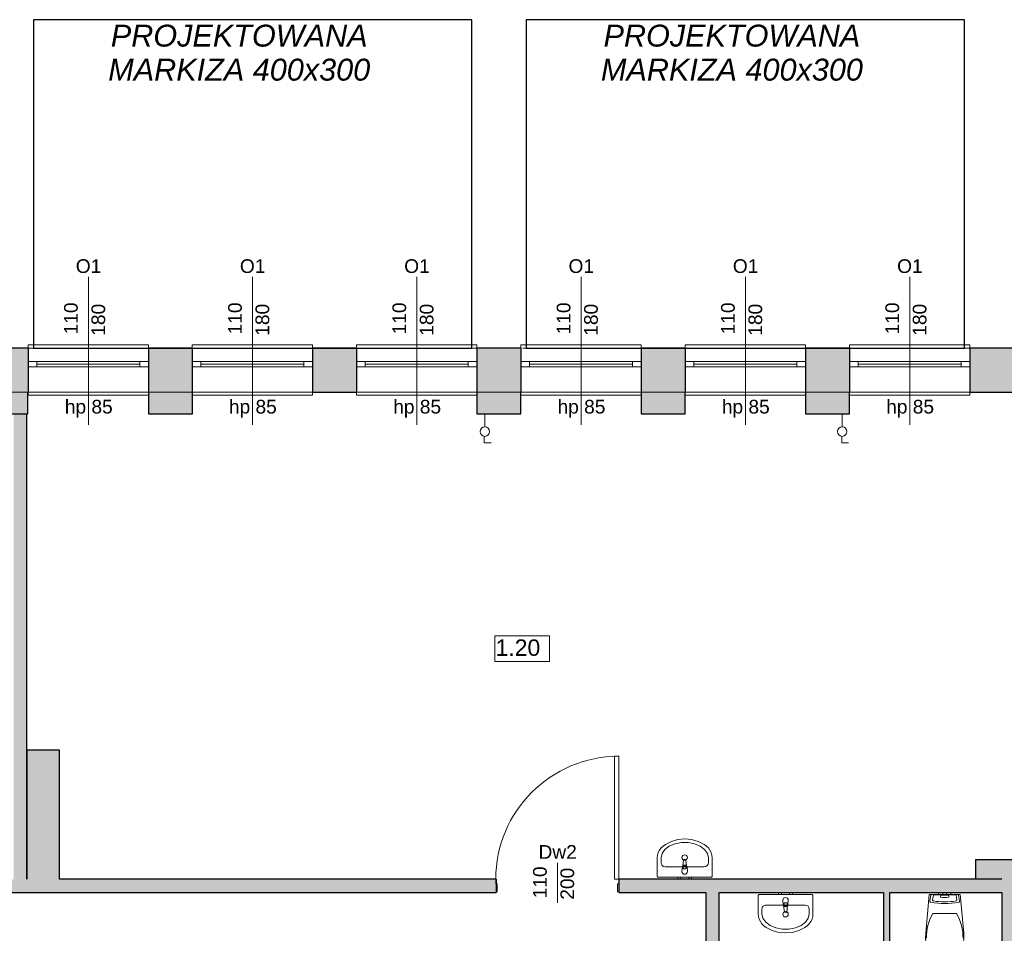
# Model space of a CAD drawing. Header units: centimetres. Extents: x -25572 to 23555, y -2435 to 15405.
# Tile 38 of 134: x 7541 to 8440, y 2365 to 3199. Entities that reach past the tile are written whole.
import ezdxf

# ---------------------------------------------------------------- set-up
doc = ezdxf.new("R2010")
doc.units = ezdxf.units.CM
doc.header["$MEASUREMENT"] = 0
doc.linetypes.add('Przerywana', pattern=[24, 12, -12])
for name, color, linetype, lineweight in [('820-G Rysunki Obrazki_Nr_pióra__4', 7, 'Continuous', 13), ('Nowe_0_Nr_pióra__75', 6, 'Continuous', 15), ('Nowe_210-A Pomieszczenia_Nr_pióra__41', 7, 'Continuous', 15), ('Nowe_220-A Ściany_Nr_pióra__19', 255, 'Continuous', 0), ('Nowe_220-A Ściany_Nr_pióra__23', 7, 'Continuous', 15), ('Nowe_220-A Ściany_Nr_pióra__27', 7, 'Continuous', 25), ('Nowe_220-A Ściany_Nr_pióra__3', 7, 'Continuous', 13), ('Nowe_220-A Ściany_Nr_pióra__7', 7, 'Continuous', 13), ('Nowe_450-K Stropy_Nr_pióra__21', 7, 'Continuous', 25), ('Nowe_450-K Stropy_Nr_pióra__89', 7, 'Continuous', 13)]:
    doc.layers.add(name, color=color, linetype=linetype, lineweight=lineweight)
doc.layers.add('Nowe_199-Z Wymiary i opisy_Nr_pióra__81', color=7, linetype='Continuous', lineweight=13, true_color=0x6a6a6a)
doc.layers.add('Nowe_220-A Ściany_Nr_pióra__45', color=7, linetype='Continuous', lineweight=15, true_color=0x40a5ff)
doc.styles.add('STYL_AUTOMATYCZNY_5', font='arial.ttf')
doc.styles.add('STYL_AUTOMATYCZNY_6', font='arial.ttf')

msp = doc.modelspace()

# ---------------------------------------------------------------- hatches: boundary and pattern name
at = {"layer": 'Nowe_220-A Ściany_Nr_pióra__19', "linetype": 'Continuous', "lineweight": 0}
for points in [[(7508.38, 2899.34), (7508.38, 2839.34), (7548.38, 2839.34), (7548.38, 2899.34)], [(7548.38, 2899.34), (7548.38, 2859.34), (7548.6, 2859.34), (7548.6, 2899.34)], [(7658.6, 2899.34), (7658.6, 2839.34), (7698.6, 2839.34), (7698.6, 2899.34)], [(7808.38, 2899.34), (7808.38, 2859.34), (7848.38, 2859.34), (7848.38, 2899.34)], [(7958.38, 2899.34), (7958.38, 2839.34), (7998.38, 2839.34), (7998.38, 2899.34)], [(8108.38, 2899.34), (8108.38, 2839.34), (8148.38, 2839.34), (8148.38, 2899.34)], [(8258.38, 2899.34), (8258.38, 2839.34), (8298.38, 2839.34), (8298.38, 2899.34)], [(8408.38, 2859.34), (8463.83, 2859.34), (8463.83, 2899.34), (8408.38, 2899.34)], [(7535.38, 2839.19), (7535.38, 2414.34), (7547.38, 2414.34), (7547.38, 2839.19)], [(7577.38, 2414.34), (7577.38, 2532.34), (7547.38, 2532.34), (7547.38, 2414.34)], [(8463.38, 2414.34), (8463.38, 2432.34), (8413.38, 2432.34), (8413.38, 2414.34)], [(7975.75, 2414.34), (7484.38, 2414.34), (7484.38, 2402.34), (7975.75, 2402.34)], [(8087.75, 2414.34), (8087.75, 2402.34), (8437.38, 2402.34), (8437.38, 2414.34)], [(8463.38, 2282.34), (8463.38, 2414.34), (8437.38, 2414.34), (8437.38, 2282.34)], [(8167.38, 2402.34), (8167.38, 2282.34), (8179.38, 2282.34), (8179.38, 2402.34)], [(8335.38, 2402.34), (8329.38, 2402.34), (8329.38, 2354.34), (8335.38, 2354.34)]]:
    msp.add_hatch(color=255, dxfattribs=at).paths.add_polyline_path(points)

# ---------------------------------------------------------------- linework, layer by layer
at = {"layer": '820-G Rysunki Obrazki_Nr_pióra__4', "color": 7, "linetype": 'Continuous', "lineweight": 13}
for p, q in [((7965.55, 2837.26), (7965.55, 2839.34)), ((7965.55, 2827.39), (7965.55, 2837.26)), ((8291.81, 2837.26), (8291.81, 2839.34)), ((8291.81, 2827.39), (8291.81, 2837.26)), ((7965.03, 2812.85), (7965.03, 2818.73)), ((8291.3, 2812.85), (8291.3, 2818.73)), ((7965.2, 2812.85), (7971.26, 2812.85)), ((8291.47, 2812.85), (8297.53, 2812.85))]:
    msp.add_line(p, q, dxfattribs=at)
for centre in [(7965.55, 2823.18), (8291.81, 2823.18)]:
    msp.add_circle(centre, 4.33, dxfattribs=at)
at = {"layer": 'Nowe_0_Nr_pióra__75', "color": 6, "linetype": 'Continuous', "lineweight": 15}
for p, q in [((8133.87, 2444.58), (8139.04, 2446.77)), ((8139.04, 2446.77), (8144.94, 2447.91)), ((8144.94, 2447.91), (8151.08, 2447.91)), ((8151.08, 2447.91), (8156.98, 2446.77)), ((8156.98, 2446.77), (8162.15, 2444.58)), ((8126.42, 2433.84), (8127.29, 2437.84)), ((8127.29, 2437.84), (8129.85, 2441.53)), ((8129.85, 2441.53), (8133.87, 2444.58)), ((8162.15, 2444.58), (8166.17, 2441.53)), ((8166.17, 2441.53), (8168.73, 2437.84)), ((8168.73, 2437.84), (8169.6, 2433.84)), ((8126.42, 2429.46), (8126.42, 2433.84)), ((8169.6, 2433.84), (8169.6, 2429.46)), ((8130.21, 2425.82), (8165.81, 2425.82)), ((8146.65, 2425.42), (8146.65, 2423.93)), ((8146.65, 2423.93), (8149.37, 2423.93)), ((8149.37, 2423.93), (8149.37, 2425.42)), ((8395.26, 2400.23), (8375.48, 2400.23)), ((8379.67, 2402.34), (8381.34, 2402.34)), ((8379.67, 2400.34), (8379.67, 2402.34)), ((8379.67, 2400.34), (8381.34, 2400.34)), ((8381.34, 2402.34), (8383.77, 2402.34)), ((8381.34, 2400.34), (8383.77, 2400.34)), ((8388.74, 2399.92), (8382.01, 2399.92)), ((8383.77, 2402.34), (8384.24, 2402.34)), ((8383.77, 2400.34), (8383.77, 2402.34)), ((8383.77, 2400.34), (8384.24, 2400.34)), ((8384.24, 2402.34), (8385.37, 2402.34)), ((8384.24, 2400.34), (8385.37, 2400.34)), ((8385.37, 2402.34), (8386.5, 2402.34)), ((8385.37, 2400.34), (8386.5, 2400.34)), ((8386.5, 2402.34), (8386.97, 2402.34)), ((8386.5, 2400.34), (8386.97, 2400.34)), ((8386.97, 2400.34), (8386.97, 2402.34)), ((8386.97, 2402.34), (8389.4, 2402.34)), ((8386.97, 2400.34), (8389.4, 2400.34)), ((8389.4, 2402.34), (8391.07, 2402.34)), ((8389.4, 2400.34), (8391.07, 2400.34)), ((8391.07, 2400.34), (8391.07, 2402.34)), ((8238.74, 2391.26), (8238.74, 2392.74)), ((8238.74, 2392.74), (8241.46, 2392.74)), ((8241.46, 2392.74), (8241.46, 2391.26)), ((8375.07, 2399.86), (8374.34, 2395.36)), ((8381.84, 2399.8), (8381.59, 2398.25)), ((8389.16, 2398.25), (8388.91, 2399.8)), ((8396.4, 2395.36), (8395.68, 2399.86)), ((8218.51, 2387.21), (8218.51, 2382.84)), ((8218.51, 2382.84), (8219.39, 2378.83)), ((8222.3, 2390.86), (8257.9, 2390.86)), ((8260.82, 2378.83), (8261.69, 2382.84)), ((8261.69, 2382.84), (8261.69, 2387.21)), ((8385.37, 2383.03), (8374.48, 2383.03)), ((8396.27, 2383.03), (8385.37, 2383.03)), ((8219.39, 2378.83), (8221.94, 2375.15)), ((8221.94, 2375.15), (8225.96, 2372.09)), ((8254.24, 2372.09), (8258.27, 2375.15)), ((8258.27, 2375.15), (8260.82, 2378.83)), ((8225.96, 2372.09), (8231.13, 2369.9)), ((8231.13, 2369.9), (8237.03, 2368.76)), ((8237.03, 2368.76), (8243.17, 2368.76)), ((8243.17, 2368.76), (8249.07, 2369.9)), ((8249.07, 2369.9), (8254.24, 2372.09))]:
    msp.add_line(p, q, dxfattribs=at)
for points in [[(8173.01, 2433.84), (8173.01, 2417.07), (8173, 2416.94), (8172.97, 2416.82), (8172.91, 2416.7), (8172.83, 2416.6), (8172.74, 2416.51), (8172.63, 2416.44), (8172.51, 2416.38), (8172.38, 2416.35), (8172.25, 2416.34), (8148.01, 2416.34), (8123.77, 2416.34), (8123.64, 2416.35), (8123.51, 2416.38), (8123.39, 2416.44), (8123.28, 2416.51), (8123.19, 2416.6), (8123.11, 2416.7), (8123.06, 2416.82), (8123.02, 2416.94), (8123.01, 2417.07), (8123.01, 2433.84), (8123.23, 2436.31), (8123.89, 2438.71), (8124.97, 2440.96), (8126.43, 2443), (8128.24, 2444.77), (8130.33, 2446.21), (8135.84, 2449.02), (8141.81, 2450.75), (8148.01, 2451.34), (8154.21, 2450.75), (8160.18, 2449.02), (8165.69, 2446.21), (8167.78, 2444.77), (8169.59, 2443), (8171.05, 2440.96), (8172.13, 2438.71), (8172.79, 2436.31)], [(8141.66, 2416.34), (8144.36, 2416.34), (8144.36, 2414.34), (8141.66, 2414.34)], [(8151.66, 2416.34), (8154.36, 2416.34), (8154.36, 2414.34), (8151.66, 2414.34)], [(8265.1, 2382.84), (8265.1, 2399.61), (8265.09, 2399.74), (8265.06, 2399.86), (8265, 2399.97), (8264.92, 2400.08), (8264.83, 2400.17), (8264.72, 2400.24), (8264.6, 2400.29), (8264.48, 2400.33), (8264.34, 2400.34), (8240.1, 2400.34), (8215.86, 2400.34), (8215.73, 2400.33), (8215.6, 2400.29), (8215.48, 2400.24), (8215.37, 2400.17), (8215.28, 2400.08), (8215.2, 2399.97), (8215.15, 2399.86), (8215.11, 2399.74), (8215.1, 2399.61), (8215.1, 2382.84), (8215.32, 2380.37), (8215.98, 2377.97), (8217.06, 2375.72), (8218.52, 2373.68), (8220.33, 2371.91), (8222.42, 2370.46), (8227.93, 2367.65), (8233.9, 2365.92), (8240.1, 2365.34), (8246.31, 2365.92), (8252.27, 2367.65), (8257.78, 2370.46), (8259.87, 2371.91), (8261.68, 2373.68), (8263.14, 2375.72), (8264.22, 2377.97), (8264.88, 2380.37)], [(8233.75, 2400.34), (8236.45, 2400.34), (8236.45, 2402.34), (8233.75, 2402.34)], [(8243.75, 2400.34), (8246.45, 2400.34), (8246.45, 2402.34), (8243.75, 2402.34)], [(8368.43, 2355), (8369.67, 2350.02), (8371.57, 2345.33), (8374.13, 2341.61), (8377.44, 2338.76), (8381.27, 2336.96), (8385.37, 2336.34), (8389.48, 2336.96), (8393.31, 2338.76), (8396.61, 2341.61), (8399.17, 2345.33), (8401.07, 2350.02), (8402.32, 2355), (8402.86, 2360.13), (8402.71, 2365.3), (8399.47, 2400.34), (8371.28, 2400.34), (8368.04, 2365.3), (8367.88, 2360.13)], [(8375.79, 2392.94), (8378.97, 2392.61), (8382.17, 2392.41), (8385.37, 2392.34), (8388.58, 2392.41), (8391.77, 2392.61), (8394.95, 2392.94), (8398.11, 2393.4), (8398.46, 2393.52), (8398.74, 2393.74), (8398.9, 2394.03), (8398.92, 2394.35), (8398.01, 2399.97), (8397.96, 2400.11), (8397.85, 2400.23), (8397.69, 2400.31), (8397.52, 2400.34), (8373.23, 2400.34), (8373.05, 2400.31), (8372.9, 2400.23), (8372.79, 2400.11), (8372.73, 2399.97), (8371.83, 2394.35), (8371.85, 2394.03), (8372.01, 2393.74), (8372.28, 2393.52), (8372.63, 2393.4)]]:
    msp.add_lwpolyline(points, close=True, dxfattribs=at)
for points in [[(8145.51, 2421.44), (8145.91, 2425.64, -0.12102), (8146.24, 2426.59), (8146.9, 2431.88, -0.882566), (8149.12, 2431.88), (8149.78, 2426.59, -0.12102), (8150.11, 2425.64), (8150.51, 2421.44, -1)], [(8237.6, 2395.23), (8238, 2391.04, 0.12102), (8238.33, 2390.09), (8238.99, 2384.79, 0.882566), (8241.21, 2384.79), (8241.87, 2390.09, 0.12102), (8242.2, 2391.04), (8242.6, 2395.23, 1)]]:
    msp.add_lwpolyline(points, format="xyb", close=True, dxfattribs=at)
for centre in [(8148.01, 2434.2), (8240.1, 2382.47)]:
    msp.add_circle(centre, 2.5, dxfattribs=at)
for centre, radius, start, end in [((8148.01, 2425.45), 2.11, 32.77103, 147.22897), ((8148.01, 2425.42), 1.36, 0, 180), ((8240.1, 2391.26), 1.36, 180, 0), ((8240.1, 2391.23), 2.11, 212.77103, 327.22897)]:
    msp.add_arc(centre, radius, start, end, dxfattribs=at)
for centre, major_axis, ratio, start_param, end_param in [((8130.21, 2429.46), (3.79, 0), 0.9625, 3.141593, 4.712389), ((8165.81, 2429.46), (3.79, 0), 0.9625, 4.712389, 6.283185), ((8375.49, 2399.87), (0.42, 0), 0.851064, 1.584215, 3.170129), ((8382.01, 2399.78), (0.172, 0), 0.851064, 1.570973, 3.005623), ((8388.74, 2399.78), (0.172, 0), 0.851064, 0.13597, 1.57062), ((8395.26, 2399.87), (0.42, 0), 0.851064, 6.254649, 7.840563), ((8375.11, 2395.25), (0.78, 0), 0.851064, 2.978676, 4.578797), ((8385.37, 2440.24), (54.63, 0), 0.851064, 4.52152, 4.903258), ((8381.87, 2398.22), (0.281, 0), 0.851064, 2.999606, 4.365001), ((8385.37, 2413.85), (18.98, 0), 0.851064, 4.521515, 4.903263), ((8388.88, 2398.22), (0.281, 0), 0.851064, 5.059777, 6.425172), ((8395.63, 2395.25), (0.78, 0), 0.851064, 4.845981, 6.446102), ((8222.3, 2387.21), (3.79, 0), 0.9625, 1.570796, 3.141593), ((8257.9, 2387.21), (3.79, 0), 0.9625, 0, 1.570796), ((8411.18, 2361.54), (0, 42.55), 0.999377, 1.041392, 1.594412), ((8359.56, 2361.54), (0, 42.55), 0.999377, 4.688771, 5.241791)]:
    msp.add_ellipse(centre, major_axis=major_axis, ratio=ratio, start_param=start_param, end_param=end_param, dxfattribs=at)
at = {"layer": 'Nowe_210-A Pomieszczenia_Nr_pióra__41', "color": 7, "linetype": 'Continuous', "lineweight": 15}
for p, q in [((7974.58, 2636.84), (8024.62, 2636.84)), ((7974.58, 2613.27), (7974.58, 2636.84)), ((8024.62, 2636.84), (8024.62, 2613.27)), ((8024.62, 2613.27), (7974.58, 2613.27))]:
    msp.add_line(p, q, dxfattribs=at)
at = {"layer": 'Nowe_220-A Ściany_Nr_pióra__23', "color": 7, "linetype": 'Continuous', "lineweight": 15}
for p, q in [((7556.6, 2887.34), (7548.6, 2887.34)), ((7556.6, 2882.34), (7556.6, 2887.34)), ((7658.6, 2887.34), (7650.6, 2887.34)), ((7650.6, 2887.34), (7650.6, 2882.34)), ((7706.38, 2887.34), (7698.38, 2887.34)), ((7706.38, 2882.34), (7706.38, 2887.34)), ((7808.38, 2887.34), (7800.38, 2887.34)), ((7800.38, 2887.34), (7800.38, 2882.34)), ((7848.38, 2887.34), (7856.38, 2887.34)), ((7856.38, 2887.34), (7856.38, 2882.34)), ((7950.38, 2882.34), (7950.38, 2887.34)), ((7950.38, 2887.34), (7958.38, 2887.34)), ((7998.38, 2887.34), (8006.38, 2887.34)), ((8006.38, 2887.34), (8006.38, 2882.34)), ((8100.38, 2882.34), (8100.38, 2887.34)), ((8100.38, 2887.34), (8108.38, 2887.34)), ((8148.38, 2887.34), (8156.38, 2887.34)), ((8156.38, 2887.34), (8156.38, 2882.34)), ((8250.38, 2882.34), (8250.38, 2887.34)), ((8250.38, 2887.34), (8258.38, 2887.34)), ((8298.38, 2887.34), (8306.38, 2887.34)), ((8306.38, 2887.34), (8306.38, 2882.34)), ((8400.38, 2882.34), (8400.38, 2887.34)), ((8400.38, 2887.34), (8408.38, 2887.34)), ((7548.6, 2882.34), (7556.6, 2882.34)), ((7650.6, 2882.34), (7658.6, 2882.34)), ((7698.38, 2882.34), (7706.38, 2882.34)), ((7800.38, 2882.34), (7808.38, 2882.34)), ((7856.38, 2882.34), (7848.38, 2882.34)), ((7958.38, 2882.34), (7950.38, 2882.34)), ((8006.38, 2882.34), (7998.38, 2882.34)), ((8108.38, 2882.34), (8100.38, 2882.34)), ((8156.38, 2882.34), (8148.38, 2882.34)), ((8258.38, 2882.34), (8250.38, 2882.34)), ((8306.38, 2882.34), (8298.38, 2882.34)), ((8408.38, 2882.34), (8400.38, 2882.34)), ((7975.55, 2410.34), (7975.55, 2414.34)), ((7975.55, 2414.34), (7975.75, 2414.34)), ((7976.75, 2410.34), (7975.55, 2410.34)), ((7975.75, 2414.34), (7975.75, 2402.84)), ((7976.75, 2402.84), (7976.75, 2410.34)), ((8087.95, 2410.34), (8086.75, 2410.34)), ((8086.75, 2410.34), (8086.75, 2402.84)), ((8087.75, 2402.84), (8087.75, 2414.34)), ((8087.75, 2414.34), (8087.95, 2414.34)), ((8087.95, 2414.34), (8087.95, 2410.34)), ((7975.75, 2402.84), (7976.75, 2402.84)), ((8086.75, 2402.84), (8087.75, 2402.84))]:
    msp.add_line(p, q, dxfattribs=at)
at = {"layer": 'Nowe_220-A Ściany_Nr_pióra__27', "color": 7, "linetype": 'Continuous', "lineweight": 25}
for p, q in [((7548.6, 2899.34), (7548.6, 2887.34)), ((7548.6, 2899.34), (7548.6, 2887.34)), ((7658.6, 2899.34), (7658.6, 2887.34)), ((7658.6, 2899.34), (7658.6, 2887.34)), ((7698.38, 2899.34), (7698.38, 2887.34)), ((7698.38, 2899.34), (7698.38, 2887.34)), ((7808.38, 2899.34), (7808.38, 2887.34)), ((7808.38, 2899.34), (7808.38, 2887.34)), ((7848.38, 2899.34), (7848.38, 2887.34)), ((7848.38, 2899.34), (7848.38, 2887.34)), ((7958.38, 2899.34), (7958.38, 2887.34)), ((7958.38, 2899.34), (7958.38, 2887.34)), ((7998.38, 2899.34), (7998.38, 2887.34)), ((7998.38, 2899.34), (7998.38, 2887.34)), ((8108.38, 2899.34), (8108.38, 2887.34)), ((8108.38, 2899.34), (8108.38, 2887.34)), ((8148.38, 2899.34), (8148.38, 2887.34)), ((8148.38, 2899.34), (8148.38, 2887.34)), ((8258.38, 2899.34), (8258.38, 2887.34)), ((8258.38, 2899.34), (8258.38, 2887.34)), ((8298.38, 2899.34), (8298.38, 2887.34)), ((8298.38, 2899.34), (8298.38, 2887.34)), ((8408.38, 2899.34), (8408.38, 2887.34)), ((8408.38, 2899.34), (8408.38, 2887.34)), ((7548.6, 2887.34), (7548.6, 2882.34)), ((7548.6, 2887.34), (7548.6, 2882.34)), ((7548.6, 2887.34), (7548.6, 2882.34)), ((7658.6, 2887.34), (7658.6, 2882.34)), ((7658.6, 2887.34), (7658.6, 2882.34)), ((7658.6, 2887.34), (7658.6, 2882.34)), ((7698.38, 2887.34), (7698.38, 2882.34)), ((7698.38, 2887.34), (7698.38, 2882.34)), ((7698.38, 2887.34), (7698.38, 2882.34)), ((7808.38, 2887.34), (7808.38, 2882.34)), ((7808.38, 2887.34), (7808.38, 2882.34)), ((7808.38, 2887.34), (7808.38, 2882.34)), ((7848.38, 2887.34), (7848.38, 2882.34)), ((7848.38, 2887.34), (7848.38, 2882.34)), ((7848.38, 2887.34), (7848.38, 2882.34)), ((7958.38, 2887.34), (7958.38, 2882.34)), ((7958.38, 2887.34), (7958.38, 2882.34)), ((7958.38, 2887.34), (7958.38, 2882.34)), ((7998.38, 2887.34), (7998.38, 2882.34)), ((7998.38, 2887.34), (7998.38, 2882.34)), ((7998.38, 2887.34), (7998.38, 2882.34)), ((8108.38, 2887.34), (8108.38, 2882.34)), ((8108.38, 2887.34), (8108.38, 2882.34)), ((8108.38, 2887.34), (8108.38, 2882.34)), ((8148.38, 2887.34), (8148.38, 2882.34)), ((8148.38, 2887.34), (8148.38, 2882.34)), ((8148.38, 2887.34), (8148.38, 2882.34)), ((8258.38, 2887.34), (8258.38, 2882.34)), ((8258.38, 2887.34), (8258.38, 2882.34)), ((8258.38, 2887.34), (8258.38, 2882.34)), ((8298.38, 2887.34), (8298.38, 2882.34)), ((8298.38, 2887.34), (8298.38, 2882.34)), ((8298.38, 2887.34), (8298.38, 2882.34)), ((8408.38, 2887.34), (8408.38, 2882.34)), ((8408.38, 2887.34), (8408.38, 2882.34)), ((8408.38, 2887.34), (8408.38, 2882.34)), ((7548.6, 2882.34), (7548.6, 2859.34)), ((7548.6, 2882.34), (7548.6, 2859.34)), ((7658.6, 2882.34), (7658.6, 2859.34)), ((7658.6, 2882.34), (7658.6, 2859.34)), ((7698.38, 2882.34), (7698.38, 2859.34)), ((7698.38, 2882.34), (7698.38, 2859.34)), ((7808.38, 2882.34), (7808.38, 2859.34)), ((7808.38, 2882.34), (7808.38, 2859.34)), ((7848.38, 2882.34), (7848.38, 2859.34)), ((7848.38, 2882.34), (7848.38, 2859.34)), ((7958.38, 2882.34), (7958.38, 2859.34)), ((7958.38, 2882.34), (7958.38, 2859.34)), ((7998.38, 2882.34), (7998.38, 2859.34)), ((7998.38, 2882.34), (7998.38, 2859.34)), ((8108.38, 2882.34), (8108.38, 2859.34)), ((8108.38, 2882.34), (8108.38, 2859.34)), ((8148.38, 2882.34), (8148.38, 2859.34)), ((8148.38, 2882.34), (8148.38, 2859.34)), ((8258.38, 2882.34), (8258.38, 2859.34)), ((8258.38, 2882.34), (8258.38, 2859.34)), ((8298.38, 2882.34), (8298.38, 2859.34)), ((8298.38, 2882.34), (8298.38, 2859.34)), ((8408.38, 2882.34), (8408.38, 2859.34)), ((8408.38, 2882.34), (8408.38, 2859.34)), ((7975.75, 2414.34), (7975.75, 2402.84)), ((7975.75, 2414.34), (7975.75, 2402.84)), ((7975.75, 2414.34), (7975.75, 2402.84)), ((8087.75, 2414.34), (8087.75, 2402.84)), ((8087.75, 2414.34), (8087.75, 2402.84)), ((8087.75, 2414.34), (8087.75, 2402.84)), ((7975.75, 2402.84), (7975.75, 2402.34)), ((7975.75, 2402.84), (7975.75, 2402.34)), ((8087.75, 2402.84), (8087.75, 2402.34)), ((8087.75, 2402.84), (8087.75, 2402.34))]:
    msp.add_line(p, q, dxfattribs=at)
for points in [[(7548.38, 2899.34), (7508.38, 2899.34)], [(7548.6, 2899.34), (7548.38, 2899.34)], [(7698.6, 2899.34), (7658.6, 2899.34)], [(7848.38, 2899.34), (7808.38, 2899.34)], [(7998.38, 2899.34), (7958.38, 2899.34)], [(8148.38, 2899.34), (8108.38, 2899.34)], [(8298.38, 2899.34), (8258.38, 2899.34)], [(8463.83, 2899.34), (8408.38, 2899.34)], [(7548.38, 2839.34), (7548.38, 2859.34)], [(7548.38, 2859.34), (7548.6, 2859.34)], [(7658.6, 2859.34), (7658.6, 2839.34)], [(7698.6, 2839.34), (7698.6, 2859.34)], [(7808.38, 2859.34), (7848.38, 2859.34)], [(7958.38, 2859.34), (7958.38, 2839.34)], [(7998.38, 2839.34), (7998.38, 2859.34)], [(8108.38, 2859.34), (8108.38, 2839.34)], [(8148.38, 2839.34), (8148.38, 2859.34)], [(8258.38, 2859.34), (8258.38, 2839.34)], [(8298.38, 2839.34), (8298.38, 2859.34)], [(8408.38, 2859.34), (8451.83, 2859.34)], [(7508.38, 2839.34), (7548.38, 2839.34)], [(7547.38, 2839.19), (7535.38, 2839.19)], [(7547.38, 2414.34), (7547.38, 2839.19)], [(7658.6, 2839.34), (7698.6, 2839.34)], [(7958.38, 2839.34), (7998.38, 2839.34)], [(8108.38, 2839.34), (8148.38, 2839.34)], [(8258.38, 2839.34), (8298.38, 2839.34)], [(7577.38, 2532.34), (7547.38, 2532.34)], [(7547.38, 2532.34), (7547.38, 2414.34)], [(7577.38, 2414.34), (7577.38, 2532.34)], [(8413.38, 2432.34), (8413.38, 2414.34)], [(7975.75, 2414.34), (7577.38, 2414.34)], [(8437.38, 2414.34), (8087.75, 2414.34)], [(7484.38, 2402.34), (7975.75, 2402.34)], [(8087.75, 2402.34), (8167.38, 2402.34)], [(8167.38, 2402.34), (8167.38, 2282.34)], [(8179.38, 2402.34), (8329.38, 2402.34)], [(8179.38, 2282.34), (8179.38, 2402.34)], [(8329.38, 2402.34), (8329.38, 2354.34)], [(8335.38, 2402.34), (8437.38, 2402.34)], [(8335.38, 2354.34), (8335.38, 2402.34)], [(8437.38, 2402.34), (8437.38, 2282.34)]]:
    msp.add_lwpolyline(points, dxfattribs=at)
at = {"layer": 'Nowe_220-A Ściany_Nr_pióra__3', "color": 7, "linetype": 'Continuous', "lineweight": 13}
for p, q in [((7548.6, 2899.34), (7548.6, 2902.34)), ((7548.6, 2902.34), (7658.6, 2902.34)), ((7658.6, 2902.34), (7658.6, 2899.34)), ((7698.38, 2899.34), (7698.38, 2902.34)), ((7698.38, 2902.34), (7808.38, 2902.34)), ((7808.38, 2902.34), (7808.38, 2899.34)), ((7958.38, 2902.34), (7848.38, 2902.34)), ((7848.38, 2902.34), (7848.38, 2899.34)), ((7958.38, 2899.34), (7958.38, 2902.34)), ((8108.38, 2902.34), (7998.38, 2902.34)), ((7998.38, 2902.34), (7998.38, 2899.34)), ((8108.38, 2899.34), (8108.38, 2902.34)), ((8258.38, 2902.34), (8148.38, 2902.34)), ((8148.38, 2902.34), (8148.38, 2899.34)), ((8258.38, 2899.34), (8258.38, 2902.34)), ((8408.38, 2902.34), (8298.38, 2902.34)), ((8298.38, 2902.34), (8298.38, 2899.34)), ((8408.38, 2899.34), (8408.38, 2902.34)), ((7650.6, 2887.34), (7556.6, 2887.34)), ((7800.38, 2887.34), (7706.38, 2887.34)), ((7856.38, 2887.34), (7950.38, 2887.34)), ((8006.38, 2887.34), (8100.38, 2887.34)), ((8156.38, 2887.34), (8250.38, 2887.34)), ((8306.38, 2887.34), (8400.38, 2887.34)), ((7556.6, 2884.84), (7650.6, 2884.84)), ((7556.6, 2882.34), (7650.6, 2882.34)), ((7706.38, 2884.84), (7800.38, 2884.84)), ((7706.38, 2882.34), (7800.38, 2882.34)), ((7950.38, 2884.84), (7856.38, 2884.84)), ((7950.38, 2882.34), (7856.38, 2882.34)), ((8100.38, 2884.84), (8006.38, 2884.84)), ((8100.38, 2882.34), (8006.38, 2882.34)), ((8250.38, 2884.84), (8156.38, 2884.84)), ((8250.38, 2882.34), (8156.38, 2882.34)), ((8400.38, 2884.84), (8306.38, 2884.84)), ((8400.38, 2882.34), (8306.38, 2882.34)), ((7548.6, 2859.34), (7548.6, 2856.34)), ((7658.6, 2856.34), (7658.6, 2859.34)), ((7698.38, 2859.34), (7698.38, 2856.34)), ((7808.38, 2856.34), (7808.38, 2859.34)), ((7848.38, 2856.34), (7848.38, 2859.34)), ((7958.38, 2859.34), (7958.38, 2856.34)), ((7998.38, 2856.34), (7998.38, 2859.34)), ((8108.38, 2859.34), (8108.38, 2856.34)), ((8148.38, 2856.34), (8148.38, 2859.34)), ((8258.38, 2859.34), (8258.38, 2856.34)), ((8298.38, 2856.34), (8298.38, 2859.34)), ((8408.38, 2859.34), (8408.38, 2856.34)), ((7548.6, 2856.34), (7658.6, 2856.34)), ((7698.38, 2856.34), (7808.38, 2856.34)), ((7958.38, 2856.34), (7848.38, 2856.34)), ((8108.38, 2856.34), (7998.38, 2856.34)), ((8258.38, 2856.34), (8148.38, 2856.34)), ((8408.38, 2856.34), (8298.38, 2856.34)), ((8083.95, 2414.34), (8083.95, 2526.74)), ((8083.95, 2526.74), (8087.95, 2526.74)), ((8087.95, 2526.74), (8087.95, 2414.34)), ((8087.95, 2414.34), (8083.95, 2414.34))]:
    msp.add_line(p, q, dxfattribs=at)
at = {"layer": 'Nowe_220-A Ściany_Nr_pióra__3', "color": 7, "linetype": 'Przerywana', "lineweight": 13}
for p, q in [((7548.6, 2899.34), (7658.6, 2899.34)), ((7698.38, 2899.34), (7808.38, 2899.34)), ((7958.38, 2899.34), (7848.38, 2899.34)), ((8108.38, 2899.34), (7998.38, 2899.34)), ((8258.38, 2899.34), (8148.38, 2899.34)), ((8408.38, 2899.34), (8298.38, 2899.34)), ((7548.6, 2859.34), (7658.6, 2859.34)), ((7698.38, 2859.34), (7808.38, 2859.34)), ((7958.38, 2859.34), (7848.38, 2859.34)), ((8108.38, 2859.34), (7998.38, 2859.34)), ((8258.38, 2859.34), (8148.38, 2859.34)), ((8408.38, 2859.34), (8298.38, 2859.34))]:
    msp.add_line(p, q, dxfattribs=at)
at = {"layer": 'Nowe_220-A Ściany_Nr_pióra__3', "color": 7, "linetype": 'Continuous', "lineweight": 13}
msp.add_arc((8087.95, 2414.34), 112.4, 90, 180, dxfattribs=at)
at = {"layer": 'Nowe_220-A Ściany_Nr_pióra__45', "color": 161, "linetype": 'Continuous', "lineweight": 15, "true_color": 0x40a5ff}
for p, q in [((7603.6, 2964.52), (7603.6, 2829.34)), ((7753.38, 2964.52), (7753.38, 2829.34)), ((7903.38, 2964.52), (7903.38, 2829.34)), ((8053.38, 2964.52), (8053.38, 2829.34)), ((8203.38, 2964.52), (8203.38, 2829.34)), ((8353.38, 2964.52), (8353.38, 2829.34)), ((8031.75, 2429.52), (8031.75, 2392.88))]:
    msp.add_line(p, q, dxfattribs=at)
at = {"layer": 'Nowe_450-K Stropy_Nr_pióra__21', "color": 7, "linetype": 'Continuous', "lineweight": 25, "flags": 128}
for points in [[(7553.6, 2899.34), (7953.6, 2899.34), (7953.6, 3199.34), (7553.6, 3199.34)], [(7553.6, 2899.34), (7953.6, 2899.34), (7953.6, 3199.34), (7553.6, 3199.34)], [(8003.38, 2899.34), (8403.38, 2899.34), (8403.38, 3199.34), (8003.38, 3199.34)], [(8003.38, 2899.34), (8403.38, 2899.34), (8403.38, 3199.34), (8003.38, 3199.34)]]:
    msp.add_lwpolyline(points, close=True, dxfattribs=at)
msp.add_lwpolyline([(8413.38, 2432.34), (8463.38, 2432.34)], dxfattribs=at)
at = {"layer": 'Nowe_450-K Stropy_Nr_pióra__89', "color": 7, "linetype": 'Continuous', "lineweight": 13}
for points in [[(6369.38, 1683.34), (10868.76, 1683.34), (10868.76, 2282.34), (10901.38, 2282.34), (10901.38, 2859.34), (6369.38, 2859.34)], [(6369.38, 1683.34), (10868.76, 1683.34), (10868.76, 2282.34), (10901.38, 2282.34), (10901.38, 2859.34), (6369.38, 2859.34)], [(6369.38, 2859.34), (6369.38, 1683.34), (10868.76, 1683.34), (10868.76, 2282.34), (10901.38, 2282.34), (10901.38, 2859.34)]]:
    msp.add_lwpolyline(points, close=True, dxfattribs=at)

# ---------------------------------------------------------------- texts
at = {"layer": 'Nowe_199-Z Wymiary i opisy_Nr_pióra__81', "color": 251, "linetype": 'Continuous', "lineweight": 13, "true_color": 0x6a6a6a, "char_height": 20, "width": 360.1664, "attachment_point": 2, "line_spacing_factor": 0.931534, "style": 'STYL_AUTOMATYCZNY_5'}
for insert in [(7741.32, 3194.77), (8191.1, 3194.77)]:
    msp.add_mtext('\\A1;{\\pqc;\\fArial|b0|i1|c238|p0;\\W1.000000;PROJEKTOWANA MARKIZA\\fArial|b0|i1|c238|p0;\\W1.000000; 400x300}', dxfattribs=dict(at, insert=insert))
at = {"layer": 'Nowe_210-A Pomieszczenia_Nr_pióra__41', "color": 7, "linetype": 'Continuous', "lineweight": 15, "insert": (7999.6, 2633.41), "char_height": 15, "attachment_point": 2, "style": 'STYL_AUTOMATYCZNY_6'}
msp.add_mtext('\\A1;{\\pqc;\\pt0,25;\\fArial|b0|i0|c238|p0;\\W1.000000;1.20\\fArial|b0|i0|c238|p0;\\W1.000000;\\A1{\\H.66x;\\S^  ;}\\fArial|b0|i0|c238|p0;\\W1.000000;\\fArial|b0|i0|c238|p0;\\W1.000000;\\A1{\\H.66x;\\S^  ;}}', dxfattribs=at)
at = {"layer": 'Nowe_220-A Ściany_Nr_pióra__7', "color": 7, "linetype": 'Continuous', "lineweight": 13, "char_height": 12.5, "attachment_point": 7, "rotation": 90, "style": 'STYL_AUTOMATYCZNY_6'}
for s, insert in [('\\A1;{\\pql;\\pt0;\\fArial|b0|i0|c238|p0;\\W1.000000;110\\fArial|b0|i0|c238|p0;\\W1.000000;\\A1{\\H.66x;\\S^  ;}\\fArial|b0|i0|c238|p0;\\W1.000000;\\fArial|b0|i0|c238|p0;\\W1.000000;}', (7597.56, 2912.01)), ('\\A1;{\\pql;\\pt0;\\fArial|b0|i0|c238|p0;\\W1.000000;110\\fArial|b0|i0|c238|p0;\\W1.000000;\\A1{\\H.66x;\\S^  ;}\\fArial|b0|i0|c238|p0;\\W1.000000;\\fArial|b0|i0|c238|p0;\\W1.000000;}', (7747.34, 2912.01)), ('\\A1;{\\pql;\\pt0;\\fArial|b0|i0|c238|p0;\\W1.000000;110\\fArial|b0|i0|c238|p0;\\W1.000000;\\A1{\\H.66x;\\S^  ;}\\fArial|b0|i0|c238|p0;\\W1.000000;\\fArial|b0|i0|c238|p0;\\W1.000000;}', (7897.33, 2912.01)), ('\\A1;{\\pql;\\pt0;\\fArial|b0|i0|c238|p0;\\W1.000000;110\\fArial|b0|i0|c238|p0;\\W1.000000;\\A1{\\H.66x;\\S^  ;}\\fArial|b0|i0|c238|p0;\\W1.000000;\\fArial|b0|i0|c238|p0;\\W1.000000;}', (8047.33, 2912.01)), ('\\A1;{\\pql;\\pt0;\\fArial|b0|i0|c238|p0;\\W1.000000;110\\fArial|b0|i0|c238|p0;\\W1.000000;\\A1{\\H.66x;\\S^  ;}\\fArial|b0|i0|c238|p0;\\W1.000000;\\fArial|b0|i0|c238|p0;\\W1.000000;}', (8197.33, 2912.01)), ('\\A1;{\\pql;\\pt0;\\fArial|b0|i0|c238|p0;\\W1.000000;110\\fArial|b0|i0|c238|p0;\\W1.000000;\\A1{\\H.66x;\\S^  ;}\\fArial|b0|i0|c238|p0;\\W1.000000;\\fArial|b0|i0|c238|p0;\\W1.000000;}', (8347.33, 2912.01)), ('\\A1;{\\pql;\\pt0;\\fArial|b0|i0|c238|p0;\\W1.000000;180\\fArial|b0|i0|c238|p0;\\W1.000000;\\A1{\\H.66x;\\S^  ;}\\fArial|b0|i0|c238|p0;\\W1.000000;\\fArial|b0|i0|c238|p0;\\W1.000000;}', (7622.56, 2910.74)), ('\\A1;{\\pql;\\pt0;\\fArial|b0|i0|c238|p0;\\W1.000000;180\\fArial|b0|i0|c238|p0;\\W1.000000;\\A1{\\H.66x;\\S^  ;}\\fArial|b0|i0|c238|p0;\\W1.000000;\\fArial|b0|i0|c238|p0;\\W1.000000;}', (7772.34, 2910.74)), ('\\A1;{\\pql;\\pt0;\\fArial|b0|i0|c238|p0;\\W1.000000;180\\fArial|b0|i0|c238|p0;\\W1.000000;\\A1{\\H.66x;\\S^  ;}\\fArial|b0|i0|c238|p0;\\W1.000000;\\fArial|b0|i0|c238|p0;\\W1.000000;}', (7922.33, 2910.74)), ('\\A1;{\\pql;\\pt0;\\fArial|b0|i0|c238|p0;\\W1.000000;180\\fArial|b0|i0|c238|p0;\\W1.000000;\\A1{\\H.66x;\\S^  ;}\\fArial|b0|i0|c238|p0;\\W1.000000;\\fArial|b0|i0|c238|p0;\\W1.000000;}', (8072.33, 2910.74)), ('\\A1;{\\pql;\\pt0;\\fArial|b0|i0|c238|p0;\\W1.000000;180\\fArial|b0|i0|c238|p0;\\W1.000000;\\A1{\\H.66x;\\S^  ;}\\fArial|b0|i0|c238|p0;\\W1.000000;\\fArial|b0|i0|c238|p0;\\W1.000000;}', (8222.33, 2910.74)), ('\\A1;{\\pql;\\pt0;\\fArial|b0|i0|c238|p0;\\W1.000000;180\\fArial|b0|i0|c238|p0;\\W1.000000;\\A1{\\H.66x;\\S^  ;}\\fArial|b0|i0|c238|p0;\\W1.000000;\\fArial|b0|i0|c238|p0;\\W1.000000;}', (8372.33, 2910.74)), ('\\A1;{\\pql;\\pt0;\\fArial|b0|i0|c238|p0;\\W1.000000;110\\fArial|b0|i0|c238|p0;\\W1.000000;\\A1{\\H.66x;\\S^  ;}\\fArial|b0|i0|c238|p0;\\W1.000000;\\fArial|b0|i0|c238|p0;\\W1.000000;}', (8025.71, 2397.01)), ('\\A1;{\\pql;\\pt0;\\fArial|b0|i0|c238|p0;\\W1.000000;200\\fArial|b0|i0|c238|p0;\\W1.000000;\\A1{\\H.66x;\\S^  ;}\\fArial|b0|i0|c238|p0;\\W1.000000;\\fArial|b0|i0|c238|p0;\\W1.000000;}', (8050.71, 2395.74))]:
    msp.add_mtext(s, dxfattribs=dict(at, insert=insert))
at = {"layer": 'Nowe_220-A Ściany_Nr_pióra__7', "color": 7, "linetype": 'Continuous', "lineweight": 13, "char_height": 12.5, "attachment_point": 7, "style": 'STYL_AUTOMATYCZNY_6'}
for s, insert in [('\\A1;{\\pql;\\pt0;\\fArial|b0|i0|c238|p0;\\W1.000000;O1\\fArial|b0|i0|c238|p0;\\W1.000000;\\fArial|b0|i0|c238|p0;\\W1.000000;\\fArial|b0|i0|c238|p0;\\W1.000000;}', (7592.16, 2967.88)), ('\\A1;{\\pql;\\pt0;\\fArial|b0|i0|c238|p0;\\W1.000000;O1\\fArial|b0|i0|c238|p0;\\W1.000000;\\fArial|b0|i0|c238|p0;\\W1.000000;\\fArial|b0|i0|c238|p0;\\W1.000000;}', (7741.95, 2967.88)), ('\\A1;{\\pql;\\pt0;\\fArial|b0|i0|c238|p0;\\W1.000000;O1\\fArial|b0|i0|c238|p0;\\W1.000000;\\fArial|b0|i0|c238|p0;\\W1.000000;\\fArial|b0|i0|c238|p0;\\W1.000000;}', (7891.94, 2967.88)), ('\\A1;{\\pql;\\pt0;\\fArial|b0|i0|c238|p0;\\W1.000000;O1\\fArial|b0|i0|c238|p0;\\W1.000000;\\fArial|b0|i0|c238|p0;\\W1.000000;\\fArial|b0|i0|c238|p0;\\W1.000000;}', (8041.94, 2967.88)), ('\\A1;{\\pql;\\pt0;\\fArial|b0|i0|c238|p0;\\W1.000000;O1\\fArial|b0|i0|c238|p0;\\W1.000000;\\fArial|b0|i0|c238|p0;\\W1.000000;\\fArial|b0|i0|c238|p0;\\W1.000000;}', (8191.94, 2967.88)), ('\\A1;{\\pql;\\pt0;\\fArial|b0|i0|c238|p0;\\W1.000000;O1\\fArial|b0|i0|c238|p0;\\W1.000000;\\fArial|b0|i0|c238|p0;\\W1.000000;\\fArial|b0|i0|c238|p0;\\W1.000000;}', (8341.94, 2967.88)), ('\\A1;{\\pql;\\pt0;\\fArial|b0|i0|c238|p0;\\W1.000000;hp 85\\fArial|b0|i0|c238|p0;\\W1.000000;\\A1{\\H.66x;\\S^  ;}\\fArial|b0|i0|c238|p0;\\W1.000000;\\fArial|b0|i0|c238|p0;\\W1.000000;}', (7582.15, 2835.93)), ('\\A1;{\\pql;\\pt0;\\fArial|b0|i0|c238|p0;\\W1.000000;hp 85\\fArial|b0|i0|c238|p0;\\W1.000000;\\A1{\\H.66x;\\S^  ;}\\fArial|b0|i0|c238|p0;\\W1.000000;\\fArial|b0|i0|c238|p0;\\W1.000000;}', (7731.93, 2835.93)), ('\\A1;{\\pql;\\pt0;\\fArial|b0|i0|c238|p0;\\W1.000000;hp 85\\fArial|b0|i0|c238|p0;\\W1.000000;\\A1{\\H.66x;\\S^  ;}\\fArial|b0|i0|c238|p0;\\W1.000000;\\fArial|b0|i0|c238|p0;\\W1.000000;}', (7881.93, 2835.93)), ('\\A1;{\\pql;\\pt0;\\fArial|b0|i0|c238|p0;\\W1.000000;hp 85\\fArial|b0|i0|c238|p0;\\W1.000000;\\A1{\\H.66x;\\S^  ;}\\fArial|b0|i0|c238|p0;\\W1.000000;\\fArial|b0|i0|c238|p0;\\W1.000000;}', (8031.93, 2835.93)), ('\\A1;{\\pql;\\pt0;\\fArial|b0|i0|c238|p0;\\W1.000000;hp 85\\fArial|b0|i0|c238|p0;\\W1.000000;\\A1{\\H.66x;\\S^  ;}\\fArial|b0|i0|c238|p0;\\W1.000000;\\fArial|b0|i0|c238|p0;\\W1.000000;}', (8181.93, 2835.93)), ('\\A1;{\\pql;\\pt0;\\fArial|b0|i0|c238|p0;\\W1.000000;hp 85\\fArial|b0|i0|c238|p0;\\W1.000000;\\A1{\\H.66x;\\S^  ;}\\fArial|b0|i0|c238|p0;\\W1.000000;\\fArial|b0|i0|c238|p0;\\W1.000000;}', (8331.93, 2835.93)), ('\\A1;{\\pql;\\pt0;\\fArial|b0|i0|c238|p0;\\W1.000000;Dw2\\fArial|b0|i0|c238|p0;\\W1.000000;\\fArial|b0|i0|c238|p0;\\W1.000000;\\fArial|b0|i0|c238|p0;\\W1.000000;}', (8014.6, 2433.09)), ('\\A1;{\\pql;\\pt0;\\fArial|b0|i0|c238|p0;\\W1.000000;70\\fArial|b0|i0|c238|p0;\\W1.000000;\\A1{\\H.66x;\\S^  ;}\\fArial|b0|i0|c238|p0;\\W1.000000;\\fArial|b0|i0|c238|p0;\\W1.000000;}', (8319.38, 2324.38))]:
    msp.add_mtext(s, dxfattribs=dict(at, insert=insert))

doc.saveas('drawing.dxf')
